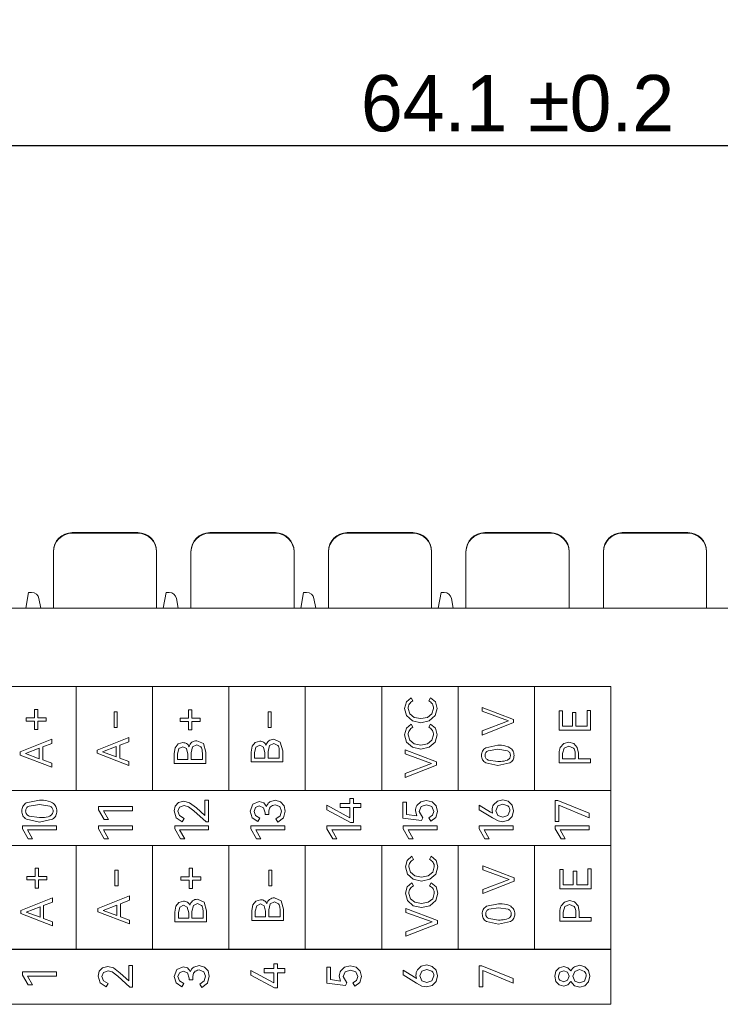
# Model space of a CAD drawing. Header units: inches. Extents: x 830 to 2171, y -969 to 167.
# Tile 7 of 27: x 1894 to 1931, y -809 to -756. Entities that reach past the tile are written whole.
import ezdxf

# ---------------------------------------------------------------- set-up
doc = ezdxf.new("R2010")
doc.units = ezdxf.units.IN
doc.header["$LTSCALE"] = 23.1
doc.header["$MEASUREMENT"] = 0
doc.header["$PDSIZE"] = -5
doc.layers.get('0').update_dxf_attribs({"lineweight": 18})
doc.layers.get('Defpoints').update_dxf_attribs({"lineweight": 18})
doc.styles.add('文字样式①', font='txt')
doc.dimstyles.new('标准样式（宋体）', dxfattribs={"dimtxt": 3, "dimasz": 3, "dimexe": 1.25, "dimexo": 0.625, "dimtad": 1, "dimtoh": 1, "dimdec": 8, "dimdsep": 46, "dimtxsty": '文字样式①', "dimcen": 0, "dimdle": 6, "dimadec": 0, "dimazin": 0, "dimtfac": 1, "dimtofl": 0, "dimtmove": 0, "dimatfit": 3, "dimfxl": 1, "dimtolj": 1, "dimarcsym": 0})

# ---------------------------------------------------------------- blocks, each defined once
blk = doc.blocks.new('*D32')
at = {"color": 0, "lineweight": -2, "transparency": 16777216}
for p, q in [((1888.535, -786.807), (1888.535, -761.512)), ((1952.675, -786.807), (1952.675, -761.512)), ((1891.535, -762.762), (1949.675, -762.762))]:
    blk.add_line(p, q, dxfattribs=at)
at = {"color": 0, "transparency": 16777216}
for points in [[(1891.535, -762.262), (1891.535, -763.262), (1888.535, -762.762)], [(1949.675, -762.262), (1949.675, -763.262), (1952.675, -762.762)]]:
    blk.add_solid(points, dxfattribs=at)
at = {"layer": 'Defpoints', "color": 0, "transparency": 16777216}
for p in [(1952.675, -762.762), (1888.535, -787.432), (1952.675, -787.432)]:
    blk.add_point(p, dxfattribs=at)
at = {"color": 0, "lineweight": 0, "transparency": 16777216, "insert": (1920.605, -760.519), "char_height": 3, "attachment_point": 5, "style": '文字样式①'}
blk.add_mtext('\\A1;64.1 {\\H1x;%%P0.2}', dxfattribs=at)

msp = doc.modelspace()

# ---------------------------------------------------------------- linework, layer by layer
at = {"color": 7, "linetype": 'Continuous', "lineweight": 0}
for p, q in [((1896.865, -783.398), (1900.365, -783.398)), ((1896.865, -783.432), (1900.365, -783.432)), ((1904.195, -783.398), (1907.695, -783.398)), ((1904.195, -783.432), (1907.695, -783.432)), ((1911.525, -783.398), (1915.025, -783.398)), ((1911.525, -783.432), (1915.025, -783.432)), ((1918.855, -783.398), (1922.355, -783.398)), ((1918.855, -783.432), (1922.355, -783.432)), ((1926.185, -783.398), (1929.685, -783.398)), ((1926.185, -783.432), (1929.685, -783.432)), ((1895.865, -787.432), (1895.865, -784.432)), ((1901.365, -784.432), (1901.365, -787.432)), ((1903.195, -787.432), (1903.195, -784.432)), ((1908.695, -784.432), (1908.695, -787.432)), ((1910.525, -787.432), (1910.525, -784.432)), ((1916.025, -784.432), (1916.025, -787.432)), ((1917.855, -787.432), (1917.855, -784.432)), ((1923.355, -784.432), (1923.355, -787.432)), ((1925.185, -787.432), (1925.185, -784.432)), ((1930.685, -784.432), (1930.685, -787.432)), ((1894.385, -787.432), (1894.536, -786.582)), ((1894.536, -786.582), (1894.699, -786.582)), ((1895.093, -786.912), (1895.185, -787.432)), ((1901.715, -787.432), (1901.866, -786.582)), ((1901.866, -786.582), (1902.029, -786.582)), ((1902.423, -786.912), (1902.515, -787.432)), ((1909.045, -787.432), (1909.196, -786.582)), ((1909.196, -786.582), (1909.359, -786.582)), ((1909.753, -786.912), (1909.845, -787.432)), ((1916.375, -787.432), (1916.526, -786.582)), ((1916.526, -786.582), (1916.689, -786.582)), ((1917.083, -786.912), (1917.175, -787.432)), ((1884.868, -787.432), (1959.09, -787.432))]:
    msp.add_line(p, q, dxfattribs=at)
at = {"color": 32, "linetype": 'Continuous', "lineweight": 0, "true_color": 0xcd6928}
for p, q in [((1897.08, -791.607), (1893.01, -791.607)), ((1897.08, -797.148), (1897.08, -791.607)), ((1901.151, -791.607), (1897.08, -791.607)), ((1901.151, -797.148), (1901.151, -791.607)), ((1905.221, -791.607), (1901.151, -791.607)), ((1905.221, -797.148), (1905.221, -791.607)), ((1909.291, -791.607), (1905.221, -791.607)), ((1909.291, -797.148), (1909.291, -791.607)), ((1913.362, -791.607), (1909.291, -791.607)), ((1913.362, -797.148), (1913.362, -791.607)), ((1917.432, -791.607), (1913.362, -791.607)), ((1917.432, -797.148), (1917.432, -791.607)), ((1921.502, -791.607), (1917.432, -791.607)), ((1925.573, -791.607), (1921.502, -791.607)), ((1921.502, -797.148), (1921.502, -791.607)), ((1925.573, -797.148), (1925.573, -791.607)), ((1914.676, -792.424), (1914.93, -792.204)), ((1914.93, -792.204), (1915.027, -792.369)), ((1915.873, -792.369), (1915.969, -792.204)), ((1915.969, -792.204), (1916.224, -792.424)), ((1914.584, -792.768), (1914.676, -792.424)), ((1914.693, -793.156), (1914.584, -792.768)), ((1914.772, -792.773), (1914.857, -793.057)), ((1916.042, -793.057), (1916.127, -792.773)), ((1916.315, -792.768), (1916.205, -793.156)), ((1916.224, -792.424), (1916.315, -792.768)), ((1918.715, -792.926), (1918.715, -792.719)), ((1918.715, -792.719), (1920.393, -793.357)), ((1894.408, -793.453), (1894.408, -793.279)), ((1894.408, -793.279), (1894.858, -793.279)), ((1894.858, -793.279), (1894.858, -792.829)), ((1894.858, -792.829), (1895.032, -792.829)), ((1895.032, -792.829), (1895.032, -793.279)), ((1895.032, -793.279), (1895.481, -793.279)), ((1895.481, -793.279), (1895.481, -793.453)), ((1899.103, -793.783), (1899.103, -792.949)), ((1899.103, -792.949), (1899.268, -792.949)), ((1899.268, -792.949), (1899.268, -793.783)), ((1902.614, -793.468), (1902.614, -793.294)), ((1902.614, -793.294), (1903.064, -793.294)), ((1903.064, -793.294), (1903.064, -792.844)), ((1903.064, -792.844), (1903.238, -792.844)), ((1903.238, -792.844), (1903.238, -793.294)), ((1903.238, -793.294), (1903.688, -793.294)), ((1903.688, -793.294), (1903.688, -793.468)), ((1907.309, -793.782), (1907.309, -792.947)), ((1907.309, -792.947), (1907.474, -792.947)), ((1907.474, -792.947), (1907.474, -793.782)), ((1914.999, -793.431), (1914.693, -793.156)), ((1914.857, -793.057), (1915.095, -793.249)), ((1915.095, -793.249), (1915.448, -793.316)), ((1915.448, -793.316), (1915.803, -793.249)), ((1915.803, -793.249), (1916.042, -793.057)), ((1916.205, -793.156), (1915.898, -793.431)), ((1920.12, -793.435), (1918.715, -792.926)), ((1922.815, -793.93), (1922.815, -792.9)), ((1922.815, -792.9), (1922.996, -792.9)), ((1922.996, -792.9), (1922.996, -793.726)), ((1923.538, -793.726), (1923.538, -792.988)), ((1923.538, -792.988), (1923.719, -792.988)), ((1923.719, -792.988), (1923.719, -793.726)), ((1924.315, -793.726), (1924.315, -792.875)), ((1924.315, -792.875), (1924.496, -792.875)), ((1924.496, -792.875), (1924.496, -793.93)), ((1894.858, -793.453), (1894.408, -793.453)), ((1894.858, -793.903), (1894.858, -793.453)), ((1895.481, -793.453), (1895.032, -793.453)), ((1895.032, -793.453), (1895.032, -793.903)), ((1899.268, -793.783), (1899.103, -793.783)), ((1903.064, -793.468), (1902.614, -793.468)), ((1903.064, -793.918), (1903.064, -793.468)), ((1903.688, -793.468), (1903.238, -793.468)), ((1903.238, -793.468), (1903.238, -793.918)), ((1907.474, -793.782), (1907.309, -793.782)), ((1914.584, -794.176), (1914.676, -793.832)), ((1914.676, -793.832), (1914.93, -793.612)), ((1914.93, -793.612), (1915.027, -793.777)), ((1915.448, -793.532), (1914.999, -793.431)), ((1915.898, -793.431), (1915.448, -793.532)), ((1915.873, -793.777), (1915.969, -793.612)), ((1915.969, -793.612), (1916.224, -793.832)), ((1916.224, -793.832), (1916.315, -794.176)), ((1918.715, -793.969), (1920.12, -793.435)), ((1920.393, -793.529), (1918.715, -794.196)), ((1920.393, -793.357), (1920.393, -793.529)), ((1922.996, -793.726), (1923.538, -793.726)), ((1923.719, -793.726), (1924.315, -793.726)), ((1895.032, -793.903), (1894.858, -793.903)), ((1898.199, -794.994), (1899.878, -794.32)), ((1899.878, -794.32), (1899.878, -794.547)), ((1903.238, -793.918), (1903.064, -793.918)), ((1914.693, -794.564), (1914.584, -794.176)), ((1914.772, -794.181), (1914.857, -794.465)), ((1916.042, -794.465), (1916.127, -794.181)), ((1916.315, -794.176), (1916.205, -794.564)), ((1918.715, -794.196), (1918.715, -793.969)), ((1924.496, -793.93), (1922.815, -793.93)), ((1894.096, -795.088), (1895.775, -794.414)), ((1895.11, -794.898), (1894.369, -795.182)), ((1895.11, -795.452), (1895.11, -794.898)), ((1895.775, -794.641), (1895.293, -794.826)), ((1895.293, -794.826), (1895.293, -795.521)), ((1895.775, -794.414), (1895.775, -794.641)), ((1899.213, -794.803), (1898.472, -795.088)), ((1899.213, -795.358), (1899.213, -794.803)), ((1899.878, -794.547), (1899.396, -794.732)), ((1899.396, -794.732), (1899.396, -795.427)), ((1902.302, -795.176), (1902.357, -794.869)), ((1902.357, -794.869), (1902.516, -794.667)), ((1902.557, -794.917), (1902.484, -795.211)), ((1902.516, -794.667), (1902.757, -794.596)), ((1902.757, -794.812), (1902.557, -794.917)), ((1902.961, -794.916), (1902.757, -794.812)), ((1903.034, -795.211), (1902.961, -794.916)), ((1903.284, -794.82), (1903.204, -795.142)), ((1903.506, -794.713), (1903.284, -794.82)), ((1903.506, -794.497), (1903.856, -794.651)), ((1903.724, -794.82), (1903.506, -794.713)), ((1903.856, -794.651), (1903.981, -795.105)), ((1906.406, -795.098), (1906.461, -794.791)), ((1906.461, -794.791), (1906.619, -794.589)), ((1906.66, -794.839), (1906.587, -795.133)), ((1906.619, -794.589), (1906.86, -794.518)), ((1906.86, -794.734), (1906.66, -794.839)), ((1907.064, -794.838), (1906.86, -794.734)), ((1907.137, -795.133), (1907.064, -794.838)), ((1907.387, -794.742), (1907.307, -795.064)), ((1907.609, -794.635), (1907.387, -794.742)), ((1907.609, -794.42), (1907.959, -794.573)), ((1907.827, -794.742), (1907.609, -794.635)), ((1907.959, -794.573), (1908.084, -795.027)), ((1914.999, -794.839), (1914.693, -794.564)), ((1914.857, -794.465), (1915.095, -794.657)), ((1915.448, -794.94), (1914.999, -794.839)), ((1915.095, -794.657), (1915.448, -794.724)), ((1915.448, -794.724), (1915.803, -794.657)), ((1915.898, -794.839), (1915.448, -794.94)), ((1915.803, -794.657), (1916.042, -794.465)), ((1916.205, -794.564), (1915.898, -794.839)), ((1918.905, -794.871), (1919.554, -794.73)), ((1922.884, -794.85), (1923.069, -794.641)), ((1923.093, -794.884), (1922.996, -795.18)), ((1923.069, -794.641), (1923.338, -794.565)), ((1923.338, -794.781), (1923.093, -794.884)), ((1923.338, -794.565), (1923.607, -794.64)), ((1923.582, -794.884), (1923.338, -794.781)), ((1923.607, -794.64), (1923.791, -794.848)), ((1923.791, -794.848), (1923.856, -795.154)), ((1894.096, -795.26), (1894.096, -795.088)), ((1895.775, -795.904), (1894.096, -795.26)), ((1894.369, -795.182), (1895.11, -795.452)), ((1898.199, -795.166), (1898.199, -794.994)), ((1899.878, -795.81), (1898.199, -795.166)), ((1898.472, -795.088), (1899.213, -795.358)), ((1899.396, -795.427), (1899.878, -795.604)), ((1902.302, -795.706), (1902.302, -795.176)), ((1902.484, -795.211), (1902.484, -795.502)), ((1903.034, -795.502), (1903.034, -795.211)), ((1903.204, -795.142), (1903.204, -795.502)), ((1903.802, -795.502), (1903.802, -795.142)), ((1903.981, -795.105), (1903.981, -795.706)), ((1906.406, -795.628), (1906.406, -795.098)), ((1906.587, -795.133), (1906.587, -795.424)), ((1906.587, -795.424), (1907.137, -795.424)), ((1907.137, -795.424), (1907.137, -795.133)), ((1907.307, -795.064), (1907.307, -795.424)), ((1907.307, -795.424), (1907.905, -795.424)), ((1907.905, -795.424), (1907.905, -795.064)), ((1908.084, -795.027), (1908.084, -795.628)), ((1914.612, -795.192), (1914.612, -794.986)), ((1914.612, -794.986), (1916.29, -795.624)), ((1916.017, -795.701), (1914.612, -795.192)), ((1919.554, -794.948), (1919.039, -795.028)), ((1920.064, -795.028), (1919.554, -794.948)), ((1922.818, -795.67), (1922.818, -795.154)), ((1922.996, -795.18), (1922.996, -795.466)), ((1923.677, -795.466), (1923.677, -795.18)), ((1923.856, -795.154), (1923.856, -795.466)), ((1895.293, -795.521), (1895.775, -795.698)), ((1895.775, -795.698), (1895.775, -795.904)), ((1899.878, -795.604), (1899.878, -795.81)), ((1903.981, -795.706), (1902.302, -795.706)), ((1902.484, -795.502), (1903.034, -795.502)), ((1903.204, -795.502), (1903.802, -795.502)), ((1908.084, -795.628), (1906.406, -795.628)), ((1914.612, -796.236), (1916.017, -795.701)), ((1916.29, -795.796), (1914.612, -796.463)), ((1916.29, -795.624), (1916.29, -795.796)), ((1919.554, -795.82), (1918.906, -795.679)), ((1919.039, -795.523), (1919.554, -795.602)), ((1920.198, -795.679), (1919.554, -795.82)), ((1924.496, -795.67), (1922.818, -795.67)), ((1922.996, -795.466), (1923.677, -795.466)), ((1923.856, -795.466), (1924.496, -795.466)), ((1924.496, -795.466), (1924.496, -795.67)), ((1914.612, -796.463), (1914.612, -796.236)), ((1888.94, -797.15), (1925.573, -797.15)), ((1897.08, -797.148), (1893.01, -797.148)), ((1901.151, -797.148), (1897.08, -797.148)), ((1905.221, -797.148), (1901.151, -797.148)), ((1909.291, -797.148), (1905.221, -797.148)), ((1913.362, -797.148), (1909.291, -797.148)), ((1917.432, -797.148), (1913.362, -797.148)), ((1921.502, -797.148), (1917.432, -797.148)), ((1925.573, -797.148), (1921.502, -797.148)), ((1925.573, -797.15), (1925.573, -800.082)), ((1894.419, -797.809), (1895.118, -797.657)), ((1895.118, -797.891), (1894.564, -797.978)), ((1895.667, -797.978), (1895.118, -797.891)), ((1898.27, -798.178), (1898.27, -798.01)), ((1898.27, -798.01), (1900.08, -798.01)), ((1900.08, -798.01), (1900.08, -798.232)), ((1902.298, -798.24), (1902.358, -797.978)), ((1902.358, -797.978), (1902.536, -797.789)), ((1902.584, -798.037), (1902.498, -798.254)), ((1902.536, -797.789), (1902.819, -797.719)), ((1902.829, -797.951), (1902.584, -798.037)), ((1902.819, -797.719), (1903.123, -797.798)), ((1903.057, -798.012), (1902.829, -797.951)), ((1903.345, -798.24), (1903.057, -798.012)), ((1903.123, -797.798), (1903.483, -798.074)), ((1903.942, -798.489), (1903.942, -797.672)), ((1903.942, -797.672), (1904.138, -797.672)), ((1904.138, -797.672), (1904.138, -798.825)), ((1906.358, -798.252), (1906.489, -797.879)), ((1906.489, -797.879), (1906.832, -797.738)), ((1906.632, -798.054), (1906.558, -798.264)), ((1906.837, -797.973), (1906.632, -798.054)), ((1906.832, -797.738), (1907.072, -797.801)), ((1907.064, -798.068), (1906.837, -797.973)), ((1907.072, -797.801), (1907.23, -797.995)), ((1907.398, -797.752), (1907.684, -797.672)), ((1907.932, -798.004), (1907.682, -797.906)), ((1907.684, -797.672), (1907.974, -797.751)), ((1908.022, -798.247), (1907.932, -798.004)), ((1907.974, -797.751), (1908.16, -797.961)), ((1908.16, -797.961), (1908.223, -798.247)), ((1910.443, -798.178), (1910.443, -797.938)), ((1910.443, -797.938), (1911.663, -798.6)), ((1911.157, -797.837), (1911.663, -797.837)), ((1911.157, -798.057), (1911.157, -797.837)), ((1911.663, -798.057), (1911.157, -798.057)), ((1911.663, -797.837), (1911.663, -797.578)), ((1911.663, -797.578), (1911.853, -797.578)), ((1911.663, -798.6), (1911.663, -798.057)), ((1911.853, -797.578), (1911.853, -797.837)), ((1911.853, -797.837), (1912.253, -797.837)), ((1912.253, -798.057), (1911.853, -798.057)), ((1911.853, -798.057), (1911.853, -798.857)), ((1912.253, -797.837), (1912.253, -798.057)), ((1914.498, -798.617), (1914.498, -797.763)), ((1914.498, -797.763), (1914.691, -797.763)), ((1914.691, -797.763), (1914.691, -798.425)), ((1915.233, -797.946), (1915.44, -797.751)), ((1915.471, -798.004), (1915.358, -798.264)), ((1915.44, -797.751), (1915.741, -797.682)), ((1915.75, -797.914), (1915.471, -798.004)), ((1915.741, -797.682), (1916.052, -797.758)), ((1916.029, -798.008), (1915.75, -797.914)), ((1916.138, -798.264), (1916.029, -798.008)), ((1916.052, -797.758), (1916.263, -797.968)), ((1916.263, -797.968), (1916.338, -798.264)), ((1918.559, -798.173), (1918.559, -797.924)), ((1918.559, -797.924), (1919.166, -798.296)), ((1919.319, -797.909), (1919.527, -797.712)), ((1919.55, -797.973), (1919.445, -798.227)), ((1919.527, -797.712), (1919.816, -797.642)), ((1919.823, -797.879), (1919.55, -797.973)), ((1919.816, -797.642), (1920.112, -797.717)), ((1920.092, -797.974), (1919.823, -797.879)), ((1920.112, -797.717), (1920.321, -797.927)), ((1920.321, -797.927), (1920.396, -798.227)), ((1922.616, -798.81), (1922.616, -797.684)), ((1922.616, -797.684), (1922.752, -797.684)), ((1922.752, -797.684), (1924.427, -798.361)), ((1922.807, -797.933), (1922.807, -798.81)), ((1924.427, -798.603), (1922.807, -797.933)), ((1894.564, -798.51), (1895.118, -798.595)), ((1898.576, -798.704), (1898.27, -798.178)), ((1900.08, -798.232), (1898.534, -798.232)), ((1898.534, -798.232), (1898.803, -798.704)), ((1902.41, -798.598), (1902.298, -798.24)), ((1902.498, -798.254), (1902.588, -798.489)), ((1902.588, -798.489), (1902.826, -798.635)), ((1903.997, -798.825), (1903.345, -798.24)), ((1903.483, -798.074), (1903.942, -798.489)), ((1906.461, -798.601), (1906.358, -798.252)), ((1906.558, -798.264), (1906.637, -798.49)), ((1906.637, -798.49), (1906.864, -798.632)), ((1907.153, -798.346), (1907.064, -798.068)), ((1907.153, -798.432), (1907.153, -798.346)), ((1907.351, -798.435), (1907.153, -798.432)), ((1907.351, -798.358), (1907.351, -798.435)), ((1907.724, -798.657), (1907.947, -798.495)), ((1907.947, -798.495), (1908.022, -798.247)), ((1908.223, -798.247), (1908.121, -798.611)), ((1911.7, -798.857), (1910.443, -798.178)), ((1914.691, -798.425), (1915.227, -798.496)), ((1915.227, -798.496), (1915.158, -798.232)), ((1915.358, -798.264), (1915.553, -798.6)), ((1915.884, -798.6), (1916.074, -798.471)), ((1916.248, -798.584), (1915.985, -798.778)), ((1916.074, -798.471), (1916.138, -798.264)), ((1916.338, -798.264), (1916.248, -798.584)), ((1919.27, -798.605), (1918.559, -798.173)), ((1919.166, -798.296), (1919.267, -798.366)), ((1919.267, -798.366), (1919.243, -798.195)), ((1919.445, -798.227), (1919.55, -798.483)), ((1919.55, -798.483), (1919.823, -798.578)), ((1919.823, -798.578), (1920.093, -798.483)), ((1920.093, -798.483), (1920.196, -798.227)), ((1920.322, -798.531), (1920.114, -798.738)), ((1920.396, -798.227), (1920.322, -798.531)), ((1924.427, -798.361), (1924.427, -798.603)), ((1894.212, -799.2), (1894.212, -799.032)), ((1894.212, -799.032), (1896.022, -799.032)), ((1895.118, -798.83), (1894.42, -798.678)), ((1895.812, -798.678), (1895.118, -798.83)), ((1896.022, -799.032), (1896.022, -799.255)), ((1898.27, -799.2), (1898.27, -799.032)), ((1898.27, -799.032), (1900.08, -799.032)), ((1898.803, -798.704), (1898.576, -798.704)), ((1900.08, -799.032), (1900.08, -799.255)), ((1902.327, -799.2), (1902.327, -799.032)), ((1902.327, -799.032), (1904.138, -799.032)), ((1902.725, -798.813), (1902.41, -798.598)), ((1902.826, -798.635), (1902.725, -798.813)), ((1904.138, -798.825), (1903.997, -798.825)), ((1904.138, -799.032), (1904.138, -799.255)), ((1906.385, -799.2), (1906.385, -799.032)), ((1906.385, -799.032), (1908.195, -799.032)), ((1906.763, -798.81), (1906.461, -798.601)), ((1906.864, -798.632), (1906.763, -798.81)), ((1907.825, -798.835), (1907.724, -798.657)), ((1908.121, -798.611), (1907.825, -798.835)), ((1908.195, -799.032), (1908.195, -799.255)), ((1910.443, -799.2), (1910.443, -799.032)), ((1910.443, -799.032), (1912.253, -799.032)), ((1911.853, -798.857), (1911.7, -798.857)), ((1912.253, -799.032), (1912.253, -799.255)), ((1915.481, -798.741), (1914.498, -798.617)), ((1914.501, -799.2), (1914.501, -799.032)), ((1914.501, -799.032), (1916.311, -799.032)), ((1915.553, -798.6), (1915.481, -798.741)), ((1915.985, -798.778), (1915.884, -798.6)), ((1916.311, -799.032), (1916.311, -799.255)), ((1918.559, -799.2), (1918.559, -799.032)), ((1918.559, -799.032), (1920.369, -799.032)), ((1919.565, -798.764), (1919.27, -798.605)), ((1919.811, -798.813), (1919.565, -798.764)), ((1920.114, -798.738), (1919.811, -798.813)), ((1920.369, -799.032), (1920.369, -799.255)), ((1922.807, -798.81), (1922.616, -798.81)), ((1922.616, -799.2), (1922.616, -799.032)), ((1922.616, -799.032), (1924.427, -799.032)), ((1924.427, -799.032), (1924.427, -799.255)), ((1894.518, -799.726), (1894.212, -799.2)), ((1896.022, -799.255), (1894.476, -799.255)), ((1894.476, -799.255), (1894.745, -799.726)), ((1898.576, -799.726), (1898.27, -799.2)), ((1900.08, -799.255), (1898.534, -799.255)), ((1898.534, -799.255), (1898.803, -799.726)), ((1902.634, -799.726), (1902.327, -799.2)), ((1904.138, -799.255), (1902.592, -799.255)), ((1902.592, -799.255), (1902.861, -799.726)), ((1906.691, -799.726), (1906.385, -799.2)), ((1908.195, -799.255), (1906.65, -799.255)), ((1906.65, -799.255), (1906.919, -799.726)), ((1910.749, -799.726), (1910.443, -799.2)), ((1912.253, -799.255), (1910.707, -799.255)), ((1910.707, -799.255), (1910.976, -799.726)), ((1914.807, -799.726), (1914.501, -799.2)), ((1916.311, -799.255), (1914.765, -799.255)), ((1914.765, -799.255), (1915.034, -799.726)), ((1918.865, -799.726), (1918.559, -799.2)), ((1920.369, -799.255), (1918.823, -799.255)), ((1918.823, -799.255), (1919.092, -799.726)), ((1922.923, -799.726), (1922.616, -799.2)), ((1924.427, -799.255), (1922.881, -799.255)), ((1922.881, -799.255), (1923.15, -799.726)), ((1925.573, -800.082), (1888.94, -800.082)), ((1897.08, -800.082), (1893.01, -800.082)), ((1894.745, -799.726), (1894.518, -799.726)), ((1897.08, -805.625), (1897.08, -800.082)), ((1901.151, -800.082), (1897.08, -800.082)), ((1898.803, -799.726), (1898.576, -799.726)), ((1901.151, -805.625), (1901.151, -800.082)), ((1905.221, -800.082), (1901.151, -800.082)), ((1902.861, -799.726), (1902.634, -799.726)), ((1905.221, -805.625), (1905.221, -800.082)), ((1909.291, -800.082), (1905.221, -800.082)), ((1906.919, -799.726), (1906.691, -799.726)), ((1909.291, -805.625), (1909.291, -800.082)), ((1913.362, -800.082), (1909.291, -800.082)), ((1910.976, -799.726), (1910.749, -799.726)), ((1913.362, -805.625), (1913.362, -800.082)), ((1917.432, -800.082), (1913.362, -800.082)), ((1915.034, -799.726), (1914.807, -799.726)), ((1917.432, -805.625), (1917.432, -800.082)), ((1921.503, -800.082), (1917.432, -800.082)), ((1919.092, -799.726), (1918.865, -799.726)), ((1925.573, -800.082), (1921.503, -800.082)), ((1921.503, -805.625), (1921.503, -800.082)), ((1923.15, -799.726), (1922.923, -799.726)), ((1925.573, -805.625), (1925.573, -800.082)), ((1914.715, -800.878), (1914.969, -800.658)), ((1914.969, -800.658), (1915.065, -800.823)), ((1915.912, -800.823), (1916.008, -800.658)), ((1916.008, -800.658), (1916.262, -800.878)), ((1914.623, -801.222), (1914.715, -800.878)), ((1916.262, -800.878), (1916.354, -801.222)), ((1918.753, -801.38), (1918.753, -801.173)), ((1918.753, -801.173), (1920.432, -801.811)), ((1894.447, -801.907), (1894.447, -801.733)), ((1894.447, -801.733), (1894.897, -801.733)), ((1894.897, -801.733), (1894.897, -801.283)), ((1894.897, -801.283), (1895.071, -801.283)), ((1895.071, -801.283), (1895.071, -801.733)), ((1895.071, -801.733), (1895.52, -801.733)), ((1895.52, -801.733), (1895.52, -801.907)), ((1899.142, -802.237), (1899.142, -801.403)), ((1899.142, -801.403), (1899.307, -801.403)), ((1899.307, -801.403), (1899.307, -802.237)), ((1903.103, -801.748), (1903.103, -801.298)), ((1903.103, -801.298), (1903.277, -801.298)), ((1903.277, -801.298), (1903.277, -801.748)), ((1907.348, -802.236), (1907.348, -801.401)), ((1907.348, -801.401), (1907.513, -801.401)), ((1907.513, -801.401), (1907.513, -802.236)), ((1914.732, -801.61), (1914.623, -801.222)), ((1915.038, -801.885), (1914.732, -801.61)), ((1914.811, -801.227), (1914.896, -801.511)), ((1914.896, -801.511), (1915.134, -801.703)), ((1915.134, -801.703), (1915.487, -801.77)), ((1915.487, -801.77), (1915.842, -801.703)), ((1915.842, -801.703), (1916.081, -801.511)), ((1916.244, -801.61), (1915.937, -801.885)), ((1916.081, -801.511), (1916.166, -801.227)), ((1916.354, -801.222), (1916.244, -801.61)), ((1920.159, -801.889), (1918.753, -801.38)), ((1922.854, -802.384), (1922.854, -801.354)), ((1922.854, -801.354), (1923.035, -801.354)), ((1923.035, -801.354), (1923.035, -802.18)), ((1923.576, -802.18), (1923.576, -801.442)), ((1923.576, -801.442), (1923.758, -801.442)), ((1923.758, -801.442), (1923.758, -802.18)), ((1924.354, -802.18), (1924.354, -801.329)), ((1924.354, -801.329), (1924.535, -801.329)), ((1924.535, -801.329), (1924.535, -802.384)), ((1894.897, -801.907), (1894.447, -801.907)), ((1894.897, -802.357), (1894.897, -801.907)), ((1895.52, -801.907), (1895.071, -801.907)), ((1895.071, -801.907), (1895.071, -802.357)), ((1899.307, -802.237), (1899.142, -802.237)), ((1902.653, -801.922), (1902.653, -801.748)), ((1902.653, -801.748), (1903.103, -801.748)), ((1903.103, -801.922), (1902.653, -801.922)), ((1903.103, -802.372), (1903.103, -801.922)), ((1903.277, -801.748), (1903.726, -801.748)), ((1903.726, -801.922), (1903.277, -801.922)), ((1903.277, -801.922), (1903.277, -802.372)), ((1903.726, -801.748), (1903.726, -801.922)), ((1907.513, -802.236), (1907.348, -802.236)), ((1914.715, -802.286), (1914.969, -802.066)), ((1914.969, -802.066), (1915.065, -802.231)), ((1915.487, -801.986), (1915.038, -801.885)), ((1915.937, -801.885), (1915.487, -801.986)), ((1915.912, -802.231), (1916.008, -802.066)), ((1916.008, -802.066), (1916.262, -802.286)), ((1918.753, -802.423), (1920.159, -801.889)), ((1920.432, -801.983), (1918.753, -802.65)), ((1920.432, -801.811), (1920.432, -801.983)), ((1923.035, -802.18), (1923.576, -802.18)), ((1923.758, -802.18), (1924.354, -802.18)), ((1895.071, -802.357), (1894.897, -802.357)), ((1898.238, -803.448), (1899.917, -802.774)), ((1899.917, -802.774), (1899.917, -803.001)), ((1903.277, -802.372), (1903.103, -802.372)), ((1914.623, -802.63), (1914.715, -802.286)), ((1914.732, -803.018), (1914.623, -802.63)), ((1914.811, -802.635), (1914.896, -802.919)), ((1916.081, -802.919), (1916.166, -802.635)), ((1916.354, -802.63), (1916.244, -803.018)), ((1916.262, -802.286), (1916.354, -802.63)), ((1918.753, -802.65), (1918.753, -802.423)), ((1924.535, -802.384), (1922.854, -802.384)), ((1894.135, -803.542), (1895.814, -802.868)), ((1895.814, -803.095), (1895.332, -803.28)), ((1895.332, -803.28), (1895.332, -803.975)), ((1895.814, -802.868), (1895.814, -803.095)), ((1899.252, -803.257), (1898.511, -803.542)), ((1899.252, -803.812), (1899.252, -803.257)), ((1899.917, -803.001), (1899.435, -803.186)), ((1899.435, -803.186), (1899.435, -803.881)), ((1902.396, -803.323), (1902.555, -803.121)), ((1902.555, -803.121), (1902.795, -803.05)), ((1902.795, -803.266), (1902.596, -803.371)), ((1903, -803.37), (1902.795, -803.266)), ((1903.323, -803.274), (1903.243, -803.596)), ((1903.545, -803.167), (1903.323, -803.274)), ((1903.545, -802.951), (1903.895, -803.105)), ((1903.763, -803.274), (1903.545, -803.167)), ((1903.895, -803.105), (1904.02, -803.559)), ((1906.444, -803.552), (1906.499, -803.245)), ((1906.499, -803.245), (1906.658, -803.043)), ((1906.699, -803.293), (1906.626, -803.587)), ((1906.658, -803.043), (1906.898, -802.972)), ((1906.898, -803.188), (1906.699, -803.293)), ((1907.103, -803.292), (1906.898, -803.188)), ((1907.176, -803.587), (1907.103, -803.292)), ((1907.426, -803.196), (1907.346, -803.518)), ((1907.648, -803.089), (1907.426, -803.196)), ((1907.648, -802.874), (1907.998, -803.027)), ((1907.866, -803.196), (1907.648, -803.089)), ((1907.998, -803.027), (1908.123, -803.481)), ((1915.038, -803.293), (1914.732, -803.018)), ((1914.896, -802.919), (1915.134, -803.111)), ((1915.487, -803.394), (1915.038, -803.293)), ((1915.134, -803.111), (1915.487, -803.178)), ((1915.487, -803.178), (1915.842, -803.111)), ((1915.937, -803.293), (1915.487, -803.394)), ((1915.842, -803.111), (1916.081, -802.919)), ((1916.244, -803.018), (1915.937, -803.293)), ((1918.944, -803.325), (1919.593, -803.184)), ((1922.923, -803.304), (1923.107, -803.095)), ((1923.107, -803.095), (1923.377, -803.019)), ((1923.377, -803.235), (1923.132, -803.338)), ((1923.377, -803.019), (1923.646, -803.094)), ((1923.621, -803.338), (1923.377, -803.235)), ((1923.646, -803.094), (1923.83, -803.302)), ((1923.83, -803.302), (1923.895, -803.608)), ((1894.135, -803.714), (1894.135, -803.542)), ((1895.814, -804.358), (1894.135, -803.714)), ((1895.149, -803.352), (1894.408, -803.636)), ((1894.408, -803.636), (1895.149, -803.906)), ((1895.149, -803.906), (1895.149, -803.352)), ((1898.238, -803.62), (1898.238, -803.448)), ((1899.917, -804.264), (1898.238, -803.62)), ((1898.511, -803.542), (1899.252, -803.812)), ((1902.341, -803.63), (1902.396, -803.323)), ((1902.341, -804.16), (1902.341, -803.63)), ((1902.596, -803.371), (1902.522, -803.665)), ((1902.522, -803.665), (1902.522, -803.956)), ((1903.073, -803.665), (1903, -803.37)), ((1903.073, -803.956), (1903.073, -803.665)), ((1903.243, -803.596), (1903.243, -803.956)), ((1903.841, -803.956), (1903.841, -803.596)), ((1904.02, -803.559), (1904.02, -804.16)), ((1906.444, -804.082), (1906.444, -803.552)), ((1906.626, -803.587), (1906.626, -803.878)), ((1907.176, -803.878), (1907.176, -803.587)), ((1907.346, -803.518), (1907.346, -803.878)), ((1907.944, -803.878), (1907.944, -803.518)), ((1908.123, -803.481), (1908.123, -804.082)), ((1914.65, -803.646), (1914.65, -803.44)), ((1914.65, -803.44), (1916.329, -804.078)), ((1916.056, -804.155), (1914.65, -803.646)), ((1919.593, -803.402), (1919.078, -803.482)), ((1920.103, -803.482), (1919.593, -803.402)), ((1922.856, -804.124), (1922.856, -803.608)), ((1923.132, -803.338), (1923.035, -803.634)), ((1923.035, -803.634), (1923.035, -803.92)), ((1923.716, -803.92), (1923.716, -803.634)), ((1923.895, -803.608), (1923.895, -803.92)), ((1895.332, -803.975), (1895.814, -804.152)), ((1895.814, -804.152), (1895.814, -804.358)), ((1899.435, -803.881), (1899.917, -804.058)), ((1899.917, -804.058), (1899.917, -804.264)), ((1904.02, -804.16), (1902.341, -804.16)), ((1902.522, -803.956), (1903.073, -803.956)), ((1903.243, -803.956), (1903.841, -803.956)), ((1908.123, -804.082), (1906.444, -804.082)), ((1906.626, -803.878), (1907.176, -803.878)), ((1907.346, -803.878), (1907.944, -803.878)), ((1914.65, -804.69), (1916.056, -804.155)), ((1916.329, -804.25), (1914.65, -804.917)), ((1916.329, -804.078), (1916.329, -804.25)), ((1919.593, -804.274), (1918.945, -804.133)), ((1919.078, -803.977), (1919.593, -804.056)), ((1920.237, -804.133), (1919.593, -804.274)), ((1924.535, -804.124), (1922.856, -804.124)), ((1923.035, -803.92), (1923.716, -803.92)), ((1923.895, -803.92), (1924.535, -803.92)), ((1924.535, -803.92), (1924.535, -804.124)), ((1914.65, -804.917), (1914.65, -804.69)), ((1888.94, -805.618), (1925.573, -805.618)), ((1897.08, -805.625), (1893.01, -805.625)), ((1901.151, -805.625), (1897.08, -805.625)), ((1905.221, -805.625), (1901.151, -805.625)), ((1909.291, -805.625), (1905.221, -805.625)), ((1913.362, -805.625), (1909.291, -805.625)), ((1917.432, -805.625), (1913.362, -805.625)), ((1921.503, -805.625), (1917.432, -805.625)), ((1925.573, -805.625), (1921.503, -805.625)), ((1925.573, -805.618), (1925.573, -808.55)), ((1907.609, -806.648), (1907.609, -806.389)), ((1907.609, -806.389), (1907.8, -806.389)), ((1907.8, -806.389), (1907.8, -806.648)), ((1915.473, -806.524), (1915.762, -806.453)), ((1915.762, -806.453), (1916.058, -806.528)), ((1894.216, -806.989), (1894.216, -806.821)), ((1894.216, -806.821), (1896.026, -806.821)), ((1894.522, -807.515), (1894.216, -806.989)), ((1896.026, -806.821), (1896.026, -807.043)), ((1898.244, -807.051), (1898.305, -806.789)), ((1898.305, -806.789), (1898.482, -806.6)), ((1898.531, -806.848), (1898.444, -807.066)), ((1898.482, -806.6), (1898.765, -806.53)), ((1898.775, -806.762), (1898.531, -806.848)), ((1898.765, -806.53), (1899.069, -806.609)), ((1899.003, -806.824), (1898.775, -806.762)), ((1899.291, -807.051), (1899.003, -806.824)), ((1899.069, -806.609), (1899.429, -806.885)), ((1899.429, -806.885), (1899.889, -807.3)), ((1899.889, -807.3), (1899.889, -806.483)), ((1899.889, -806.483), (1900.084, -806.483)), ((1900.084, -806.483), (1900.084, -807.636)), ((1902.304, -807.063), (1902.435, -806.69)), ((1902.435, -806.69), (1902.779, -806.549)), ((1902.579, -806.866), (1902.504, -807.075)), ((1902.784, -806.784), (1902.579, -806.866)), ((1902.779, -806.549), (1903.018, -806.612)), ((1903.011, -806.879), (1902.784, -806.784)), ((1903.1, -807.157), (1903.011, -806.879)), ((1903.018, -806.612), (1903.176, -806.806)), ((1903.344, -806.563), (1903.631, -806.483)), ((1903.879, -806.815), (1903.628, -806.717)), ((1903.631, -806.483), (1903.921, -806.562)), ((1903.969, -807.058), (1903.879, -806.815)), ((1903.921, -806.562), (1904.106, -806.772)), ((1904.106, -806.772), (1904.169, -807.058)), ((1906.389, -806.989), (1906.389, -806.749)), ((1906.389, -806.749), (1907.609, -807.411)), ((1907.646, -807.668), (1906.389, -806.989)), ((1907.103, -806.648), (1907.609, -806.648)), ((1907.103, -806.868), (1907.103, -806.648)), ((1907.609, -806.868), (1907.103, -806.868)), ((1907.609, -807.411), (1907.609, -806.868)), ((1907.8, -806.648), (1908.2, -806.648)), ((1908.2, -806.868), (1907.8, -806.868)), ((1907.8, -806.868), (1907.8, -807.668)), ((1908.2, -806.648), (1908.2, -806.868)), ((1910.445, -807.429), (1910.445, -806.574)), ((1910.445, -806.574), (1910.637, -806.574)), ((1910.637, -806.574), (1910.637, -807.236)), ((1911.179, -806.757), (1911.387, -806.562)), ((1911.418, -806.815), (1911.304, -807.075)), ((1911.387, -806.562), (1911.687, -806.493)), ((1911.697, -806.725), (1911.418, -806.815)), ((1911.687, -806.493), (1911.998, -806.569)), ((1911.976, -806.819), (1911.697, -806.725)), ((1912.084, -807.075), (1911.976, -806.819)), ((1911.998, -806.569), (1912.209, -806.779)), ((1912.209, -806.779), (1912.285, -807.075)), ((1914.505, -806.984), (1914.505, -806.735)), ((1914.505, -806.735), (1915.113, -807.108)), ((1915.216, -807.416), (1914.505, -806.984)), ((1915.266, -806.72), (1915.473, -806.524)), ((1915.497, -806.784), (1915.392, -807.038)), ((1915.769, -806.69), (1915.497, -806.784)), ((1916.039, -806.785), (1915.769, -806.69)), ((1916.058, -806.528), (1916.267, -806.738)), ((1916.267, -806.738), (1916.342, -807.038)), ((1918.563, -807.621), (1918.563, -806.495)), ((1918.563, -806.495), (1918.699, -806.495)), ((1918.699, -806.495), (1920.373, -807.172)), ((1918.753, -806.745), (1918.753, -807.621)), ((1920.373, -807.414), (1918.753, -806.745)), ((1922.591, -807.051), (1922.654, -806.783)), ((1922.654, -806.783), (1922.824, -806.601)), ((1922.864, -806.836), (1922.784, -807.051)), ((1922.824, -806.601), (1923.063, -806.537)), ((1923.07, -806.757), (1922.864, -806.836)), ((1923.063, -806.537), (1923.289, -806.599)), ((1923.274, -806.836), (1923.07, -806.757)), ((1923.354, -807.051), (1923.274, -806.836)), ((1923.289, -806.599), (1923.448, -806.772)), ((1923.653, -806.794), (1923.557, -807.051)), ((1923.636, -806.551), (1923.92, -806.47)), ((1923.912, -806.7), (1923.653, -806.794)), ((1924.167, -806.796), (1923.912, -806.7)), ((1923.92, -806.47), (1924.195, -806.543)), ((1924.195, -806.543), (1924.388, -806.748)), ((1924.388, -806.748), (1924.458, -807.051)), ((1896.026, -807.043), (1894.48, -807.043)), ((1894.48, -807.043), (1894.749, -807.515)), ((1894.749, -807.515), (1894.522, -807.515)), ((1898.357, -807.409), (1898.244, -807.051)), ((1898.671, -807.624), (1898.357, -807.409)), ((1898.444, -807.066), (1898.534, -807.3)), ((1898.534, -807.3), (1898.773, -807.446)), ((1898.773, -807.446), (1898.671, -807.624)), ((1899.943, -807.636), (1899.291, -807.051)), ((1902.407, -807.412), (1902.304, -807.063)), ((1902.709, -807.621), (1902.407, -807.412)), ((1902.504, -807.075), (1902.583, -807.301)), ((1902.583, -807.301), (1902.811, -807.443)), ((1902.811, -807.443), (1902.709, -807.621)), ((1903.1, -807.243), (1903.1, -807.157)), ((1903.297, -807.246), (1903.1, -807.243)), ((1903.297, -807.169), (1903.297, -807.246)), ((1903.67, -807.468), (1903.894, -807.306)), ((1903.771, -807.646), (1903.67, -807.468)), ((1904.068, -807.422), (1903.771, -807.646)), ((1903.894, -807.306), (1903.969, -807.058)), ((1904.169, -807.058), (1904.068, -807.422)), ((1911.428, -807.552), (1910.445, -807.429)), ((1910.637, -807.236), (1911.173, -807.308)), ((1911.173, -807.308), (1911.104, -807.043)), ((1911.304, -807.075), (1911.499, -807.411)), ((1911.499, -807.411), (1911.428, -807.552)), ((1911.83, -807.411), (1912.02, -807.282)), ((1911.931, -807.589), (1911.83, -807.411)), ((1912.194, -807.395), (1911.931, -807.589)), ((1912.02, -807.282), (1912.084, -807.075)), ((1912.285, -807.075), (1912.194, -807.395)), ((1915.113, -807.108), (1915.214, -807.177)), ((1915.214, -807.177), (1915.189, -807.006)), ((1915.511, -807.575), (1915.216, -807.416)), ((1915.392, -807.038), (1915.497, -807.294)), ((1915.497, -807.294), (1915.769, -807.389)), ((1915.769, -807.389), (1916.04, -807.294)), ((1916.04, -807.294), (1916.142, -807.038)), ((1916.268, -807.342), (1916.061, -807.55)), ((1916.342, -807.038), (1916.268, -807.342)), ((1920.373, -807.172), (1920.373, -807.414)), ((1922.654, -807.325), (1922.591, -807.051)), ((1922.826, -807.513), (1922.654, -807.325)), ((1923.063, -807.579), (1922.826, -807.513)), ((1922.863, -807.269), (1923.07, -807.35)), ((1923.289, -807.515), (1923.063, -807.579)), ((1923.07, -807.35), (1923.275, -807.269)), ((1923.275, -807.269), (1923.354, -807.051)), ((1923.448, -807.337), (1923.289, -807.515)), ((1923.636, -807.561), (1923.448, -807.337)), ((1923.557, -807.051), (1923.653, -807.311)), ((1923.653, -807.311), (1923.912, -807.406)), ((1923.912, -807.406), (1924.168, -807.31)), ((1924.168, -807.31), (1924.26, -807.051)), ((1924.389, -807.359), (1924.196, -807.567)), ((1924.458, -807.051), (1924.389, -807.359)), ((1900.084, -807.636), (1899.943, -807.636)), ((1907.8, -807.668), (1907.646, -807.668)), ((1915.757, -807.624), (1915.511, -807.575)), ((1916.061, -807.55), (1915.757, -807.624)), ((1918.753, -807.621), (1918.563, -807.621)), ((1923.92, -807.641), (1923.636, -807.561)), ((1924.196, -807.567), (1923.92, -807.641)), ((1925.573, -808.55), (1888.94, -808.55))]:
    msp.add_line(p, q, dxfattribs=at)
at = {"color": 7, "linetype": 'Continuous', "lineweight": 0}
for centre, radius, start, end in [((1896.865, -784.398), 1, 90, 180), ((1896.865, -784.432), 1, 90, 180), ((1900.365, -784.398), 1, 0, 90), ((1900.365, -784.432), 1, 0, 90), ((1904.195, -784.398), 1, 90, 180), ((1904.195, -784.432), 1, 90, 180), ((1907.695, -784.398), 1, 0, 90), ((1907.695, -784.432), 1, 0, 90), ((1911.525, -784.398), 1, 90, 180), ((1911.525, -784.432), 1, 90, 180), ((1915.025, -784.398), 1, 0, 90), ((1915.025, -784.432), 1, 0, 90), ((1918.855, -784.398), 1, 90, 180), ((1918.855, -784.432), 1, 90, 180), ((1922.355, -784.398), 1, 0, 90), ((1922.355, -784.432), 1, 0, 90), ((1926.185, -784.398), 1, 90, 180), ((1926.185, -784.432), 1, 90, 180), ((1929.685, -784.398), 1, 0, 90), ((1929.685, -784.432), 1, 0, 90), ((1894.699, -786.982), 0.4, 10.0761, 90), ((1902.029, -786.982), 0.4, 10.0761, 90), ((1909.359, -786.982), 0.4, 10.0761, 90), ((1916.689, -786.982), 0.4, 10.0761, 90)]:
    msp.add_arc(centre, radius, start, end, dxfattribs=at)
at = {"color": 32, "linetype": 'Continuous', "lineweight": 0, "true_color": 0xcd6928}
for points, knots in [([(1915.027, -792.369), (1914.942, -792.411), (1914.816, -792.52), (1914.773, -792.681), (1914.772, -792.773)], [0, 0, 0, 0, 0.505654, 1, 1, 1, 1]), ([(1916.127, -792.773), (1916.127, -792.691), (1916.088, -792.517), (1915.948, -792.407), (1915.873, -792.369)], [0, 0, 0, 0, 0.494384, 1, 1, 1, 1]), ([(1915.027, -793.777), (1914.942, -793.819), (1914.816, -793.928), (1914.773, -794.089), (1914.772, -794.181)], [0, 0, 0, 0, 0.505654, 1, 1, 1, 1]), ([(1916.127, -794.181), (1916.127, -794.099), (1916.088, -793.925), (1915.948, -793.815), (1915.873, -793.777)], [0, 0, 0, 0, 0.494384, 1, 1, 1, 1]), ([(1902.757, -794.596), (1902.837, -794.596), (1902.974, -794.632), (1903.066, -794.74), (1903.1, -794.812)], [0, 0, 0, 0, 0.501218, 1, 1, 1, 1]), ([(1903.1, -794.812), (1903.126, -794.723), (1903.219, -794.544), (1903.416, -794.497), (1903.506, -794.497)], [0, 0, 0, 0, 0.505509, 1, 1, 1, 1]), ([(1903.802, -795.142), (1903.802, -795.108), (1903.798, -794.998), (1903.77, -794.882), (1903.724, -794.82)], [0, 0, 0, 0, 0.3026, 1, 1, 1, 1]), ([(1906.86, -794.518), (1906.94, -794.518), (1907.077, -794.554), (1907.169, -794.662), (1907.203, -794.734)], [0, 0, 0, 0, 0.501218, 1, 1, 1, 1]), ([(1907.203, -794.734), (1907.229, -794.645), (1907.322, -794.467), (1907.519, -794.42), (1907.609, -794.42)], [0, 0, 0, 0, 0.505509, 1, 1, 1, 1]), ([(1907.905, -795.064), (1907.905, -795.03), (1907.901, -794.92), (1907.873, -794.804), (1907.827, -794.742)], [0, 0, 0, 0, 0.3026, 1, 1, 1, 1]), ([(1918.685, -795.276), (1918.684, -795.188), (1918.721, -795.033), (1918.831, -794.919), (1918.905, -794.871)], [0, 0, 0, 0, 0.501227, 1, 1, 1, 1]), ([(1919.554, -794.73), (1919.621, -794.73), (1919.841, -794.739), (1920.069, -794.788), (1920.199, -794.871)], [0, 0, 0, 0, 0.301552, 1, 1, 1, 1]), ([(1920.199, -794.871), (1920.272, -794.919), (1920.382, -795.034), (1920.418, -795.188), (1920.418, -795.276)], [0, 0, 0, 0, 0.49819, 1, 1, 1, 1]), ([(1923.677, -795.18), (1923.677, -795.149), (1923.672, -795.045), (1923.633, -794.939), (1923.582, -794.884)], [0, 0, 0, 0, 0.288991, 1, 1, 1, 1]), ([(1918.906, -795.679), (1918.832, -795.632), (1918.722, -795.518), (1918.685, -795.363), (1918.685, -795.276)], [0, 0, 0, 0, 0.500611, 1, 1, 1, 1]), ([(1919.039, -795.028), (1918.983, -795.053), (1918.901, -795.119), (1918.872, -795.22), (1918.87, -795.276)], [0, 0, 0, 0, 0.517229, 1, 1, 1, 1]), ([(1918.87, -795.276), (1918.872, -795.333), (1918.901, -795.433), (1918.983, -795.498), (1919.039, -795.523)], [0, 0, 0, 0, 0.483069, 1, 1, 1, 1]), ([(1920.063, -795.523), (1920.119, -795.498), (1920.2, -795.433), (1920.229, -795.333), (1920.23, -795.276)], [0, 0, 0, 0, 0.516084, 1, 1, 1, 1]), ([(1920.23, -795.276), (1920.229, -795.22), (1920.2, -795.119), (1920.119, -795.053), (1920.064, -795.028)], [0, 0, 0, 0, 0.484455, 1, 1, 1, 1]), ([(1920.418, -795.276), (1920.418, -795.363), (1920.382, -795.517), (1920.271, -795.632), (1920.198, -795.679)], [0, 0, 0, 0, 0.499973, 1, 1, 1, 1]), ([(1919.554, -795.602), (1919.607, -795.602), (1919.778, -795.597), (1919.955, -795.573), (1920.063, -795.523)], [0, 0, 0, 0, 0.309563, 1, 1, 1, 1]), ([(1894.182, -798.245), (1894.182, -798.15), (1894.221, -797.983), (1894.34, -797.86), (1894.419, -797.809)], [0, 0, 0, 0, 0.501321, 1, 1, 1, 1]), ([(1894.564, -797.978), (1894.503, -798.004), (1894.416, -798.075), (1894.384, -798.184), (1894.382, -798.245)], [0, 0, 0, 0, 0.517266, 1, 1, 1, 1]), ([(1895.118, -797.657), (1895.19, -797.657), (1895.427, -797.666), (1895.673, -797.719), (1895.813, -797.809)], [0, 0, 0, 0, 0.301519, 1, 1, 1, 1]), ([(1895.847, -798.245), (1895.845, -798.184), (1895.814, -798.076), (1895.727, -798.005), (1895.667, -797.978)], [0, 0, 0, 0, 0.485217, 1, 1, 1, 1]), ([(1895.813, -797.809), (1895.892, -797.86), (1896.01, -797.983), (1896.049, -798.15), (1896.049, -798.245)], [0, 0, 0, 0, 0.498137, 1, 1, 1, 1]), ([(1907.23, -797.995), (1907.238, -797.969), (1907.273, -797.876), (1907.338, -797.793), (1907.398, -797.752)], [0, 0, 0, 0, 0.274509, 1, 1, 1, 1]), ([(1907.682, -797.906), (1907.572, -797.922), (1907.384, -798.008), (1907.335, -798.209), (1907.351, -798.358)], [0, 0, 0, 0, 0.439091, 1, 1, 1, 1]), ([(1894.42, -798.678), (1894.341, -798.627), (1894.222, -798.505), (1894.182, -798.338), (1894.182, -798.245)], [0, 0, 0, 0, 0.500537, 1, 1, 1, 1]), ([(1894.382, -798.245), (1894.384, -798.306), (1894.415, -798.414), (1894.503, -798.484), (1894.564, -798.51)], [0, 0, 0, 0, 0.483099, 1, 1, 1, 1]), ([(1895.118, -798.595), (1895.176, -798.595), (1895.36, -798.59), (1895.55, -798.565), (1895.666, -798.51)], [0, 0, 0, 0, 0.309555, 1, 1, 1, 1]), ([(1895.666, -798.51), (1895.726, -798.484), (1895.814, -798.413), (1895.845, -798.306), (1895.847, -798.245)], [0, 0, 0, 0, 0.516022, 1, 1, 1, 1]), ([(1896.049, -798.245), (1896.049, -798.338), (1896.01, -798.505), (1895.891, -798.627), (1895.812, -798.678)], [0, 0, 0, 0, 0.500039, 1, 1, 1, 1]), ([(1915.065, -800.823), (1914.981, -800.865), (1914.855, -800.974), (1914.812, -801.135), (1914.811, -801.227)], [0, 0, 0, 0, 0.505654, 1, 1, 1, 1]), ([(1916.166, -801.227), (1916.166, -801.145), (1916.127, -800.971), (1915.987, -800.861), (1915.912, -800.823)], [0, 0, 0, 0, 0.494384, 1, 1, 1, 1]), ([(1915.065, -802.231), (1914.981, -802.273), (1914.855, -802.382), (1914.812, -802.543), (1914.811, -802.635)], [0, 0, 0, 0, 0.505654, 1, 1, 1, 1]), ([(1916.166, -802.635), (1916.166, -802.553), (1916.127, -802.379), (1915.987, -802.269), (1915.912, -802.231)], [0, 0, 0, 0, 0.494384, 1, 1, 1, 1]), ([(1902.795, -803.05), (1902.876, -803.05), (1903.013, -803.086), (1903.105, -803.194), (1903.139, -803.266)], [0, 0, 0, 0, 0.501218, 1, 1, 1, 1]), ([(1903.139, -803.266), (1903.165, -803.177), (1903.258, -802.998), (1903.455, -802.951), (1903.545, -802.951)], [0, 0, 0, 0, 0.505509, 1, 1, 1, 1]), ([(1903.841, -803.596), (1903.841, -803.562), (1903.836, -803.452), (1903.809, -803.336), (1903.763, -803.274)], [0, 0, 0, 0, 0.3026, 1, 1, 1, 1]), ([(1906.898, -802.972), (1906.979, -802.972), (1907.116, -803.008), (1907.208, -803.116), (1907.242, -803.188)], [0, 0, 0, 0, 0.501218, 1, 1, 1, 1]), ([(1907.242, -803.188), (1907.268, -803.099), (1907.361, -802.921), (1907.558, -802.874), (1907.648, -802.874)], [0, 0, 0, 0, 0.505509, 1, 1, 1, 1]), ([(1907.944, -803.518), (1907.944, -803.484), (1907.939, -803.374), (1907.912, -803.258), (1907.866, -803.196)], [0, 0, 0, 0, 0.3026, 1, 1, 1, 1]), ([(1919.593, -803.184), (1919.659, -803.184), (1919.879, -803.193), (1920.108, -803.242), (1920.238, -803.325)], [0, 0, 0, 0, 0.301552, 1, 1, 1, 1]), ([(1918.724, -803.73), (1918.723, -803.642), (1918.76, -803.487), (1918.87, -803.373), (1918.944, -803.325)], [0, 0, 0, 0, 0.501227, 1, 1, 1, 1]), ([(1918.945, -804.133), (1918.871, -804.086), (1918.761, -803.972), (1918.724, -803.817), (1918.724, -803.73)], [0, 0, 0, 0, 0.500611, 1, 1, 1, 1]), ([(1919.078, -803.482), (1919.022, -803.507), (1918.94, -803.573), (1918.911, -803.674), (1918.909, -803.73)], [0, 0, 0, 0, 0.517229, 1, 1, 1, 1]), ([(1918.909, -803.73), (1918.911, -803.787), (1918.94, -803.887), (1919.022, -803.952), (1919.078, -803.977)], [0, 0, 0, 0, 0.483069, 1, 1, 1, 1]), ([(1920.102, -803.977), (1920.157, -803.952), (1920.239, -803.887), (1920.267, -803.787), (1920.269, -803.73)], [0, 0, 0, 0, 0.516084, 1, 1, 1, 1]), ([(1920.269, -803.73), (1920.267, -803.674), (1920.239, -803.573), (1920.158, -803.507), (1920.103, -803.482)], [0, 0, 0, 0, 0.484455, 1, 1, 1, 1]), ([(1920.457, -803.73), (1920.457, -803.817), (1920.42, -803.971), (1920.31, -804.086), (1920.237, -804.133)], [0, 0, 0, 0, 0.499973, 1, 1, 1, 1]), ([(1920.238, -803.325), (1920.311, -803.373), (1920.421, -803.488), (1920.457, -803.642), (1920.457, -803.73)], [0, 0, 0, 0, 0.49819, 1, 1, 1, 1]), ([(1923.716, -803.634), (1923.716, -803.603), (1923.711, -803.499), (1923.672, -803.393), (1923.621, -803.338)], [0, 0, 0, 0, 0.288991, 1, 1, 1, 1]), ([(1919.593, -804.056), (1919.646, -804.056), (1919.817, -804.051), (1919.994, -804.027), (1920.102, -803.977)], [0, 0, 0, 0, 0.309563, 1, 1, 1, 1]), ([(1903.176, -806.806), (1903.184, -806.78), (1903.22, -806.687), (1903.285, -806.604), (1903.344, -806.563)], [0, 0, 0, 0, 0.274509, 1, 1, 1, 1]), ([(1903.628, -806.717), (1903.519, -806.733), (1903.33, -806.819), (1903.281, -807.02), (1903.297, -807.169)], [0, 0, 0, 0, 0.438693, 1, 1, 1, 1])]:
    msp.add_open_spline(points, degree=3, knots=knots, dxfattribs=at)
for points in [[(1922.818, -795.154), (1922.818, -795.051), (1922.838, -794.943), (1922.884, -794.85)], [(1915.158, -798.232), (1915.158, -798.134), (1915.183, -798.031), (1915.233, -797.946)], [(1919.243, -798.195), (1919.243, -798.096), (1919.268, -797.993), (1919.319, -797.909)], [(1920.196, -798.227), (1920.196, -798.136), (1920.159, -798.036), (1920.092, -797.974)], [(1922.856, -803.608), (1922.856, -803.505), (1922.877, -803.397), (1922.923, -803.304)], [(1911.104, -807.043), (1911.104, -806.945), (1911.129, -806.842), (1911.179, -806.757)], [(1915.189, -807.006), (1915.189, -806.907), (1915.214, -806.804), (1915.266, -806.72)], [(1916.142, -807.038), (1916.142, -806.947), (1916.106, -806.847), (1916.039, -806.785)], [(1923.448, -806.772), (1923.488, -806.684), (1923.555, -806.603), (1923.636, -806.551)], [(1924.26, -807.051), (1924.26, -806.96), (1924.23, -806.861), (1924.167, -806.796)], [(1922.784, -807.051), (1922.784, -807.128), (1922.808, -807.214), (1922.863, -807.269)]]:
    msp.add_open_spline(points, degree=3, dxfattribs=at)

# ---------------------------------------------------------------- dimensions: what is measured, and where the dimension line sits
at = {"color": 142, "lineweight": 0}
dim = msp.add_linear_dim(base=(1952.675, -762.762), p1=(1888.535, -787.432), p2=(1952.675, -787.432), text='<> {\\H1x;%%P0.2}', dimstyle='标准样式（宋体）', override={"dimdec": 1, "dimarcsym": 1}, dxfattribs=at)
dim.commit()
dim.dimension.update_dxf_attribs({"geometry": '*D32', "text_midpoint": (1920.605, -760.519)})

doc.saveas('drawing.dxf')
